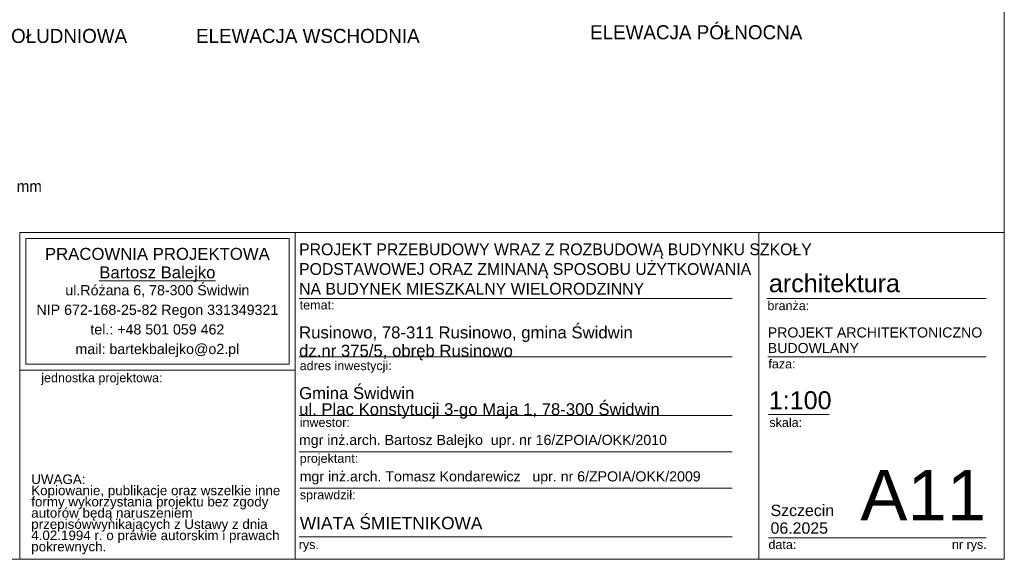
# Model space of a CAD drawing. Extents: x -279660 to -178910, y 57506 to 97979.
# Tile 32 of 44: x -196410 to -178910, y 69029 to 78629. Entities that reach past the tile are written whole.
import ezdxf

# ---------------------------------------------------------------- set-up
doc = ezdxf.new("R2010")
doc.units = 0
doc.header["$MEASUREMENT"] = 0
for name, color, linetype, lineweight in [('A-Opisy_Nr_Pióra__21', 7, 'Continuous', 9), ('Arch opisy_Nr_Pióra__21', 7, 'Continuous', 9), ('ARCH TABELA_Nr_Pióra__1', 7, 'Continuous', 25), ('ARCH TABELA_Nr_Pióra__21', 7, 'Continuous', 9), ('ARCH TABELA_Nr_Pióra__7', 7, 'Continuous', 13)]:
    doc.layers.add(name, color=color, linetype=linetype, lineweight=lineweight)
doc.styles.add('GENERATED_STYLE_10', font='arial.ttf')
doc.styles.add('GENERATED_STYLE_3', font='txt')
doc.styles.add('GENERATED_STYLE_6', font='txt')
doc.styles.add('GENERATED_STYLE_7', font='txt')
doc.styles.add('GENERATED_STYLE_8', font='arial.ttf')
doc.styles.add('GENERATED_STYLE_9', font='arial.ttf')

msp = doc.modelspace()

# ---------------------------------------------------------------- linework, layer by layer
at = {"layer": 'ARCH TABELA_Nr_Pióra__21', "linetype": 'Continuous'}
for p, q in [((-178910.3, 97479.1), (-178910.3, 69029.1)), ((-196410.3, 74840.2), (-191516.6, 74840.2)), ((-196410.3, 74840.2), (-178910.3, 74840.2)), ((-196410.3, 69029.1), (-196410.3, 74840.2)), ((-196303.9, 74733.9), (-191623, 74733.9)), ((-196303.9, 72499.8), (-196303.9, 74733.9)), ((-191623, 72499.8), (-191623, 74733.9)), ((-191516.6, 74840.2), (-191516.6, 69029.1)), ((-191516.6, 72393.4), (-191516.6, 74840.2)), ((-183272, 74840.2), (-183272, 69029.1)), ((-178910.3, 74840.2), (-178910.3, 69029.1)), ((-191516.6, 69029.1), (-191516.6, 74440.2)), ((-191444.4, 73670.2), (-183744.6, 73670.2)), ((-183132.6, 73670.2), (-179233.3, 73670.2)), ((-191444.4, 72630.2), (-183744.6, 72630.2)), ((-183115.2, 72630.2), (-179233.3, 72630.2)), ((-196303.9, 72499.8), (-191623, 72499.8)), ((-196410.3, 72393.4), (-191516.6, 72393.4)), ((-191444.4, 71590.2), (-183744.6, 71590.2)), ((-183103.4, 71607.6), (-182023.8, 71607.6)), ((-191444.4, 70941.7), (-183744.6, 70941.7)), ((-191433.7, 70293.1), (-183744.6, 70293.1)), ((-191444.4, 69429.1), (-183744.6, 69429.1)), ((-183103.4, 69411.5), (-180821.6, 69411.5)), ((-180821.6, 69411.5), (-179233.3, 69411.5)), ((-178910.3, 69029.1), (-219660.3, 69029.1)), ((-196410.3, 69029.1), (-191516.6, 69029.1)), ((-178910.3, 69029.1), (-191516.6, 69029.1))]:
    msp.add_line(p, q, dxfattribs=at)

# ---------------------------------------------------------------- texts
at = {"layer": 'A-Opisy_Nr_Pióra__21', "linetype": 'Continuous', "insert": (-197963.8, 75889.9), "char_height": 200, "width": 2155.3, "attachment_point": 4, "line_spacing_factor": 0.507937, "style": 'GENERATED_STYLE_3'}
msp.add_mtext('{słup profil zamknięty \\P10 x 10 cm\\Pgr. ścainki 5 mm}', dxfattribs=at)
at = {"layer": 'Arch opisy_Nr_Pióra__21', "linetype": 'Continuous', "char_height": 250, "attachment_point": 3, "style": 'GENERATED_STYLE_7'}
for s, insert in [('{ELEWACJA PÓŁNOCNA}', (-182501.2, 78529.9)), ('{ELEWACJA POŁUDNIOWA}', (-194501.2, 78464.8)), ('{ELEWACJA WSCHODNIA}', (-189301.2, 78464.8))]:
    msp.add_mtext(s, dxfattribs=dict(at, insert=insert))
at = {"layer": 'ARCH TABELA_Nr_Pióra__1', "linetype": 'Continuous', "insert": (-191444.4, 73734.5), "char_height": 210, "attachment_point": 7, "line_spacing_factor": 1.001884, "style": 'GENERATED_STYLE_6'}
msp.add_mtext('{\\pt22543.3;PROJEKT PRZEBUDOWY WRAZ Z ROZBUDOWĄ BUDYNKU SZKOŁY \\P\\pt22543.3;PODSTAWOWEJ ORAZ ZMINANĄ SPOSOBU UŻYTKOWANIA \\P\\pt22543.3;NA BUDYNEK MIESZKALNY WIELORODZINNY}', dxfattribs=at)
at = {"layer": 'ARCH TABELA_Nr_Pióra__1', "linetype": 'Continuous', "insert": (-191430.6, 69784.3), "char_height": 220, "attachment_point": 1, "style": 'GENERATED_STYLE_10'}
msp.add_mtext('{WIATA ŚMIETNIKOWA}', dxfattribs=at)
at = {"layer": 'ARCH TABELA_Nr_Pióra__21', "linetype": 'Continuous', "insert": (-191444.4, 71529), "char_height": 212.766, "attachment_point": 7, "line_spacing_factor": 0.807442, "style": 'GENERATED_STYLE_8'}
msp.add_mtext('{Gmina Świdwin\\Pul. Plac Konstytucji 3-go Maja 1, 78-300 Świdwin}', dxfattribs=at)
at = {"layer": 'ARCH TABELA_Nr_Pióra__7', "linetype": 'Continuous'}
for s, insert, char_height, attachment_point, line_spacing_factor, style in [('{PRACOWNIA PROJEKTOWA\\P\\LBartosz Balejko}', (-193963.4, 74568.9), 212.766, 2, 0.926719, 'GENERATED_STYLE_9'), ('{Rusinowo, 78-311 Rusinowo, gmina Świdwin \\Pdz.nr 375/5, obręb Rusinowo}', (-191444.4, 72569), 212.766, 7, 0.918867, 'GENERATED_STYLE_8'), ('{PROJEKT ARCHITEKTONICZNO\\PBUDOWLANY}', (-183115.2, 73154.8), 180, 1, 0.923713, 'GENERATED_STYLE_8'), ('{Szczecin \\P06.2025}', (-183064.7, 70000.5), 202.13, 1, 0.930826, 'GENERATED_STYLE_8')]:
    msp.add_mtext(s, dxfattribs=dict(at, insert=insert, char_height=char_height, attachment_point=attachment_point, line_spacing_factor=line_spacing_factor, style=style))
at = {"layer": 'ARCH TABELA_Nr_Pióra__7', "linetype": 'Continuous', "style": 'GENERATED_STYLE_8'}
for s, insert, char_height, attachment_point in [('{architektura}', (-183094, 74099.9), 319.16, 1), ('{temat:}', (-191433.7, 73633.8), 159.58, 1), ('{branża:}', (-183120.8, 73621.5), 159.58, 1), ('{adres inwestycji:}', (-191433.7, 72554.1), 159.58, 1), ('{faza:}', (-183103.4, 72585.2), 159.58, 1), ('{jednostka projektowa:}', (-196027.3, 72338.8), 159.58, 1), ('{1:100}', (-183096.1, 72018.8), 319.16, 1), ('{inwestor:}', (-191433.7, 71545.2), 159.58, 1), ('{skala:}', (-183085.7, 71543.3), 159.58, 1), ('{mgr inż.arch. Bartosz Balejko  upr. nr 16/ZPOIA/OKK/2010}', (-191446.6, 71243.6), 180, 1), ('{projektant:}', (-191433.7, 70905.2), 159.58, 1), ('{mgr inż.arch. Tomasz Kondarewicz   upr. nr 6/ZPOIA/OKK/2009}', (-191433.7, 70595), 180, 1), ('{A11}', (-179233.3, 70620.1), 900, 3), ('{sprawdził:}', (-191431.6, 70256.6), 159.58, 1), ('{rys.}', (-191451.6, 69371.9), 159.58, 1), ('{data:}', (-183102, 69371.9), 159.58, 1), ('{nr rys.}', (-179841.2, 69375), 159.58, 1)]:
    msp.add_mtext(s, dxfattribs=dict(at, insert=insert, char_height=char_height, attachment_point=attachment_point))
for s, insert, char_height, width, attachment_point, line_spacing_factor in [('{ul.Różana 6, 78-300 Świdwin\\PNIP 672-168-25-82 Regon 331349321\\Ptel.: +48 501 059 462\\Pmail: bartekbalejko@o2.pl}', (-193963.4, 73907), 180.852, 4680.851, 2, 1.156383), ('{UWAGA:\\PKopiowanie, publikacje oraz wszelkie inne formy wykorzystania projektu bez zgody autorów będą naruszeniem przepisówwynikających z Ustawy z dnia 4.02.1994 r. o prawie autorskim i prawach pokrewnych.}', (-196205.2, 70538.8), 170.2128, 4483.408, 1, 0.703415)]:
    msp.add_mtext(s, dxfattribs=dict(at, insert=insert, char_height=char_height, width=width, attachment_point=attachment_point, line_spacing_factor=line_spacing_factor))

doc.saveas('drawing.dxf')
